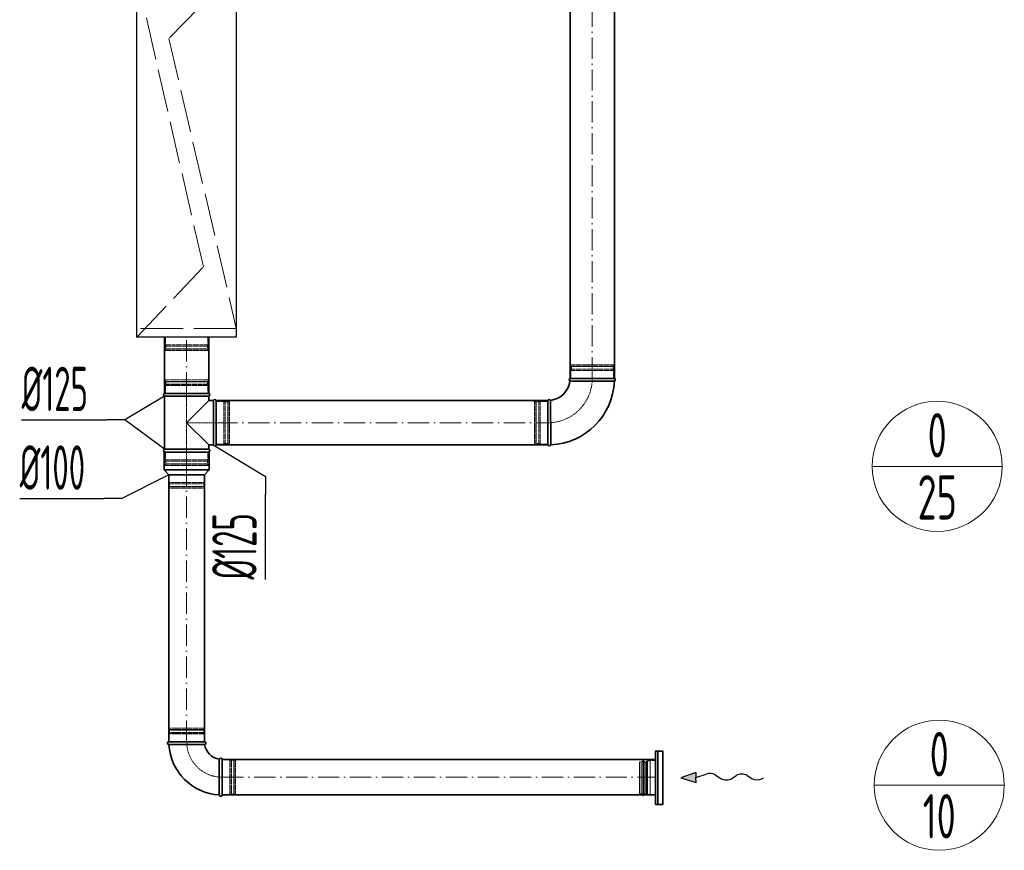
# Model space of a CAD drawing. Header units: millimetres. Extents: x 8221 to 89444, y -105166 to -5578.
# Tile 5 of 118: x 32643 to 35418, y -104946 to -102606. Entities that reach past the tile are written whole.
import ezdxf
from ezdxf.enums import TextEntityAlignment as Align

# ---------------------------------------------------------------- set-up
doc = ezdxf.new("R2010")
doc.units = ezdxf.units.MM
for name, pattern in [('ACAD_ISO02W100', [15, 12, -3]), ('ACAD_ISO10W100', [18, 12, -3, 0, -3]), ('phl_thick', [0])]:
    doc.linetypes.add(name, pattern=pattern)
for name, color, linetype, lineweight in [('VZT_05 ETA (ODVOD) - OBRYS', 6, 'Continuous', 35), ('VZT_06 ETA (ODVOD) - OSA', 6, 'ACAD_ISO10W100', 5), ('VZT_21 ZAŘÍZENÍ - OBRYS', 1, 'Continuous', 30), ('VZT_22 ZAŘÍZENÍ - DETAIL', 8, 'Continuous', 5), ('VZT_30 DISTRIBUČNÍ PRVKY - OBRYS', 1, 'Continuous', 35), ('VZT_50 POPIS - OBECNE', 7, 'Continuous', 13), ('VZT_52 POPIS - DISTRIBUCE', 7, 'Continuous', 5), ('VZT_60_KOTY - DIMENZE', 7, 'Continuous', 5)]:
    doc.layers.add(name, color=color, linetype=linetype, lineweight=lineweight)
doc.layers.add('VZT_07 ETA (ODVOD) - NETISK', color=8, linetype='ACAD_ISO02W100', lineweight=5, plot=False)
doc.styles.add('EVORA_125', font='isocp.shx', dxfattribs={"width": 0.6, "height": 125})
doc.styles.add('JS', font='isocp.shx', dxfattribs={"width": 0.6, "height": 125})

msp = doc.modelspace()

# ---------------------------------------------------------------- linework, layer by layer
at = {"color": 8, "lineweight": 5}
for points in [[(34400.5, -104689.8), (34399.1, -104695.5, 0.060863), (34399, -104696.2), (34399, -104741.9)], [(34400.5, -104689.8), (34401.9, -104695.7, -0.058981), (34402, -104696.4), (34402, -104741.9)], [(34420.4, -104694.4), (34412.5, -104694.4, 0.291473), (34410.1, -104696, 0.291473)], [(34400.5, -104794), (34399.1, -104788.3, -0.060863), (34399, -104787.7), (34399, -104741.9)], [(34400.5, -104794), (34401.9, -104788.1, 0.058981), (34402, -104787.5), (34402, -104741.9)], [(34420.4, -104789.4), (34412.5, -104789.4, -0.291473), (34410.1, -104787.9, -0.291473)]]:
    msp.add_lwpolyline(points, format="xyb", dxfattribs=at)
for points in [[(34394.3, -104698.2), (34390.4, -104696.8), (34390.4, -104741.9)], [(34394.5, -104697.2), (34394.5, -104741.9)], [(34406.2, -104698), (34406.2, -104741.9)], [(34409.8, -104696.4), (34409.8, -104741.9)], [(34412.5, -104694.4), (34412.5, -104741.9)], [(34435.4, -104693.4), (34420.4, -104693.4), (34420.4, -104790.4), (34435.4, -104790.4)], [(34435.4, -104693.4), (34435.4, -104790.4)], [(34394.3, -104785.6), (34390.4, -104787.1), (34390.4, -104741.9)], [(34394.5, -104786.6), (34394.5, -104741.9)], [(34406.2, -104785.8), (34406.2, -104741.9)], [(34409.8, -104787.5), (34409.8, -104741.9)], [(34412.5, -104789.4), (34412.5, -104741.9)]]:
    msp.add_lwpolyline(points, dxfattribs=at)
for centre, radius, start, end in [((34399.8, -104706.3), 10.5, 52.1622, 120.2824), ((34406.6, -104694.2), 3.88, 263.3265, 332.5007), ((34399.8, -104777.6), 10.5, 239.7176, 307.8378), ((34406.6, -104789.7), 3.88, 27.4993, 96.6735)]:
    msp.add_arc(centre, radius, start, end, dxfattribs=at)
at = {"layer": 'VZT_05 ETA (ODVOD) - OBRYS'}
for p, q in [((34319.4, -103616.4), (34194.4, -103616.4)), ((33051, -103658.9), (33176, -103658.9)), ((33176, -103666.5), (33051, -103666.5)), ((33051, -103816.2), (33051, -103666.5)), ((33113.5, -103741.4), (33176, -103678.9)), ((33176, -103678.9), (33176, -103666.5)), ((33188.8, -103678.9), (33176, -103678.9)), ((33188.8, -103678.9), (33188.8, -103803.9)), ((33196.5, -103678.9), (33196.5, -103803.9)), ((34131.9, -103678.9), (34131.9, -103803.9)), ((33176, -103803.9), (33113.5, -103741.4)), ((33050, -103823.9), (33177, -103823.9)), ((33050, -103823.9), (33050, -103874.4)), ((33176, -103816.2), (33051, -103816.2)), ((33176, -103823.9), (33051, -103823.9)), ((33188.8, -103803.9), (33176, -103803.9)), ((33176, -103816.2), (33176, -103803.9)), ((33177, -103823.9), (33177, -103874.4)), ((33050, -103874.4), (33177, -103874.4)), ((33063.5, -103887.9), (33050, -103874.4)), ((33163.5, -103887.9), (33177, -103874.4)), ((33063.5, -103887.9), (33163.5, -103887.9)), ((33163.5, -104640.4), (33063.5, -104640.4)), ((33063.5, -104648.4), (33113.7, -104648.4)), ((33213.5, -104790.4), (33213.5, -104690.4)), ((33205.5, -104790.4), (33205.5, -104740.3))]:
    msp.add_line(p, q, dxfattribs=at)
for points in [[(34194.4, -102038.5), (34194.4, -103616.4)], [(34319.4, -102038.5), (34319.4, -103616.4)], [(33051, -103499.9), (33051, -103658.9)], [(33176, -103499.9), (33176, -103658.9)], [(34131.9, -103678.9), (33196.5, -103678.9)], [(34131.9, -103803.9), (33196.5, -103803.9)], [(33063.5, -103887.9), (33063.5, -104640.4)], [(33163.5, -103887.9), (33163.5, -104640.4)], [(34435.4, -104690.4), (33213.5, -104690.4)], [(34435.4, -104790.4), (33213.5, -104790.4)]]:
    msp.add_lwpolyline(points, dxfattribs=at)
for centre, radius, start, end in [((34131.9, -103616.4), 62.5, 276.8302, 353.1698), ((34131.9, -103616.4), 187.5, 272.3607, 357.6393), ((34196.1, -103620.2), 4.17, 113.4678, 239.7019), ((34317.7, -103620.2), 4.17, 291.1072, 66.5322), ((33052.7, -103662.7), 4.17, 113.4678, 246.5322), ((33174.3, -103662.7), 4.17, 293.4678, 66.5322), ((33192.7, -103680.5), 4.17, 23.4678, 156.5322), ((34135.7, -103680.5), 4.17, 30.2981, 156.5322), ((33052.7, -103820), 4.17, 113.4678, 246.5322), ((33174.3, -103820), 4.17, 293.4678, 66.5322), ((33192.7, -103802.2), 4.17, 203.4678, 336.5322), ((34135.7, -103802.2), 4.17, 203.4678, 338.8928), ((33063.5, -104644.4), 4, 90, 270), ((33213.5, -104640.4), 150, 183.0572, 266.9428), ((33163.5, -104644.4), 4, 279.1478, 90), ((33213.5, -104640.4), 50, 189.1478, 260.8522), ((33209.5, -104690.4), 4, 0, 170.8522), ((33209.5, -104790.4), 4, 180, 0)]:
    msp.add_arc(centre, radius, start, end, dxfattribs=at)
for points, knots in [([(34194, -103623.8), (34194, -103623.8), (34194, -103623.8), (34194.3, -103623.8), (34194.7, -103623.8), (34195.7, -103623.8), (34196.5, -103623.8), (34199.6, -103623.8), (34202.8, -103623.9), (34211.7, -103623.9), (34217.9, -103623.9), (34232, -103624), (34239.8, -103624), (34256, -103624), (34264.3, -103624), (34280.1, -103624.1), (34287.6, -103624.1), (34300.8, -103624.1), (34306.4, -103624.1), (34313.3, -103624.1), (34315.5, -103624.1), (34318.5, -103624.1), (34319.2, -103624.1), (34319.2, -103624.1)], [197.067977, 197.067977, 197.067977, 197.067977, 201.792196, 201.792196, 209.190204, 209.190204, 218.040239, 218.040239, 237.760854, 237.760854, 262.206108, 262.206108, 286.831239, 286.831239, 311.323072, 311.323072, 335.946087, 335.946087, 360.704397, 360.704397, 377.088273, 377.088273, 394.105327, 394.105327, 394.105327, 394.105327]), ([(34139.3, -103678.4), (34139.3, -103678.4), (34139.4, -103680), (34139.4, -103686.1), (34139.4, -103690.6), (34139.5, -103702), (34139.5, -103708.8), (34139.5, -103723.8), (34139.6, -103731.9), (34139.6, -103748.3), (34139.6, -103756.4), (34139.6, -103771.6), (34139.6, -103778.5), (34139.6, -103790.3), (34139.6, -103795), (34139.6, -103801.6), (34139.6, -103803.5), (34139.6, -103803.7), (34139.6, -103803.7), (34139.6, -103803.7)], [0, 0, 0, 0, 24.235852, 24.235852, 48.531845, 48.531845, 73.024415, 73.024415, 97.570898, 97.570898, 122.078339, 122.078339, 146.53579, 146.53579, 170.957495, 170.957495, 195.359468, 195.359468, 197.168246, 197.168246, 197.168246, 197.168246]), ([(33164.1, -104648.4), (33164.1, -104648.4), (33163, -104648.4), (33158.5, -104648.4), (33155.1, -104648.4), (33146.2, -104648.4), (33140.8, -104648.4), (33128.9, -104648.4), (33122.4, -104648.4), (33115.1, -104648.4), (33114.4, -104648.4), (33113.7, -104648.4)], [157.874915, 157.874915, 157.874915, 157.874915, 176.103874, 176.103874, 195.460379, 195.460379, 215.101284, 215.101284, 234.82164, 234.82164, 237.034743, 237.034743, 237.034743, 237.034743]), ([(33205.5, -104740.3), (33205.5, -104733.9), (33205.5, -104727.6), (33205.5, -104715.5), (33205.5, -104710), (33205.5, -104700.5), (33205.5, -104696.6), (33205.5, -104691.4), (33205.5, -104689.9), (33205.5, -104689.8), (33205.5, -104689.8), (33205.5, -104689.8)], [78.71119, 78.71119, 78.71119, 78.71119, 97.804615, 97.804615, 117.523893, 117.523893, 137.264303, 137.264303, 156.831737, 156.831737, 157.874915, 157.874915, 157.874915, 157.874915])]:
    msp.add_open_spline(points, degree=3, knots=knots, dxfattribs=at)
at = {"layer": 'VZT_06 ETA (ODVOD) - OSA', "ltscale": 5}
for points in [[(34256.9, -103616.4), (34256.9, -102038.5)], [(33113.5, -103658.9), (33113.5, -103499.9)], [(33196.5, -103741.4), (34131.9, -103741.4)], [(33113.5, -104640.4), (33113.5, -103887.9)], [(33213.5, -104740.4), (34435.4, -104740.4)]]:
    msp.add_lwpolyline(points, dxfattribs=at)
at = {"layer": 'VZT_06 ETA (ODVOD) - OSA', "ltscale": 0.3}
for points in [[(34131.9, -103741.4), (34131.9, -103741.4, 0.414214), (34256.9, -103616.4), (34256.9, -103616.4)], [(33113.5, -104640.4), (33113.5, -104640.4, 0.414214), (33213.5, -104740.4), (33213.5, -104740.4)]]:
    msp.add_lwpolyline(points, format="xyb", dxfattribs=at)
for points in [[(33196.5, -103741.4), (33113.5, -103741.4)], [(33113.5, -103823.9), (33113.5, -103887.9)]]:
    msp.add_lwpolyline(points, dxfattribs=at)
at = {"layer": 'VZT_07 ETA (ODVOD) - NETISK', "ltscale": 0.4}
for p, q in [((33052.5, -103525.4), (33174.5, -103525.4)), ((33052.5, -103525.4), (33052.5, -103525.9)), ((33053.5, -103499.9), (33053.5, -103521.9)), ((33053.5, -103521.9), (33173.5, -103521.9)), ((33054.5, -103521.9), (33054.5, -103525.4)), ((33172.5, -103521.9), (33172.5, -103525.4)), ((33173.5, -103499.9), (33173.5, -103521.9)), ((33174.5, -103525.4), (33174.5, -103525.9)), ((33052.5, -103525.9), (33174.5, -103525.9)), ((33052.5, -103532.9), (33174.5, -103532.9)), ((33052.5, -103532.9), (33052.5, -103533.4)), ((33052.5, -103533.4), (33174.5, -103533.4)), ((33053.5, -103533.9), (33173.5, -103533.9)), ((33053.5, -103533.9), (33053.5, -103537.9)), ((33053.5, -103537.9), (33173.5, -103537.9)), ((33054.5, -103525.9), (33054.5, -103532.9)), ((33054.5, -103533.4), (33054.5, -103533.9)), ((33172.5, -103525.9), (33172.5, -103532.9)), ((33172.5, -103533.4), (33172.5, -103533.9)), ((33173.5, -103533.9), (33173.5, -103537.9)), ((33174.5, -103532.9), (33174.5, -103533.4)), ((34316.9, -103578.4), (34196.9, -103578.4)), ((34196.9, -103582.4), (34196.9, -103578.4)), ((34316.9, -103582.4), (34316.9, -103578.4)), ((34317.9, -103582.9), (34195.9, -103582.9)), ((34195.9, -103583.4), (34195.9, -103582.9)), ((34317.9, -103583.4), (34195.9, -103583.4)), ((34317.9, -103590.4), (34195.9, -103590.4)), ((34195.9, -103590.9), (34195.9, -103590.4)), ((34317.9, -103590.9), (34195.9, -103590.9)), ((34316.9, -103582.4), (34196.9, -103582.4)), ((34316.9, -103594.4), (34196.9, -103594.4)), ((34196.9, -103616.4), (34196.9, -103594.4)), ((34197.9, -103582.9), (34197.9, -103582.4)), ((34197.9, -103590.4), (34197.9, -103583.4)), ((34197.9, -103594.4), (34197.9, -103590.9)), ((34315.9, -103582.9), (34315.9, -103582.4)), ((34315.9, -103590.4), (34315.9, -103583.4)), ((34315.9, -103594.4), (34315.9, -103590.9)), ((34316.9, -103616.4), (34316.9, -103594.4)), ((34317.9, -103583.4), (34317.9, -103582.9)), ((34317.9, -103590.9), (34317.9, -103590.4)), ((33174.5, -103625.4), (33052.5, -103625.4)), ((33052.5, -103625.4), (33052.5, -103625.9)), ((33174.5, -103625.9), (33052.5, -103625.9)), ((33174.5, -103632.9), (33052.5, -103632.9)), ((33052.5, -103632.9), (33052.5, -103633.4)), ((33174.5, -103633.4), (33052.5, -103633.4)), ((33173.5, -103620.9), (33053.5, -103620.9)), ((33053.5, -103620.9), (33053.5, -103624.9)), ((33173.5, -103624.9), (33053.5, -103624.9)), ((33054.5, -103624.9), (33054.5, -103625.4)), ((33054.5, -103625.9), (33054.5, -103632.9)), ((33054.5, -103633.4), (33054.5, -103636.9)), ((33172.5, -103624.9), (33172.5, -103625.4)), ((33172.5, -103625.9), (33172.5, -103632.9)), ((33172.5, -103633.4), (33172.5, -103636.9)), ((33173.5, -103620.9), (33173.5, -103624.9)), ((33174.5, -103625.4), (33174.5, -103625.9)), ((33174.5, -103632.9), (33174.5, -103633.4)), ((33173.5, -103636.9), (33053.5, -103636.9)), ((33053.5, -103636.9), (33053.5, -103658.9)), ((33173.5, -103636.9), (33173.5, -103658.9)), ((33196.5, -103681.4), (33218.5, -103681.4)), ((33218.5, -103681.4), (33218.5, -103801.4)), ((33218.5, -103682.4), (33222, -103682.4)), ((33222, -103680.4), (33222, -103802.4)), ((33222, -103680.4), (33222.5, -103680.4)), ((33222.5, -103680.4), (33222.5, -103802.4)), ((33222.5, -103682.4), (33229.5, -103682.4)), ((33229.5, -103680.4), (33229.5, -103802.4)), ((33229.5, -103680.4), (33230, -103680.4)), ((33230, -103680.4), (33230, -103802.4)), ((33230, -103682.4), (33230.5, -103682.4)), ((33230.5, -103681.4), (33230.5, -103801.4)), ((33230.5, -103681.4), (33234.5, -103681.4)), ((33234.5, -103681.4), (33234.5, -103801.4)), ((34093.9, -103681.4), (34093.9, -103801.4)), ((34097.9, -103681.4), (34093.9, -103681.4)), ((34097.9, -103681.4), (34097.9, -103801.4)), ((34098.4, -103682.4), (34097.9, -103682.4)), ((34098.4, -103680.4), (34098.4, -103802.4)), ((34098.9, -103680.4), (34098.4, -103680.4)), ((34098.9, -103680.4), (34098.9, -103802.4)), ((34105.9, -103682.4), (34098.9, -103682.4)), ((34105.9, -103680.4), (34105.9, -103802.4)), ((34106.4, -103680.4), (34105.9, -103680.4)), ((34106.4, -103680.4), (34106.4, -103802.4)), ((34109.9, -103682.4), (34106.4, -103682.4)), ((34109.9, -103681.4), (34109.9, -103801.4)), ((34131.9, -103681.4), (34109.9, -103681.4)), ((33196.5, -103801.4), (33218.5, -103801.4)), ((33218.5, -103800.4), (33222, -103800.4)), ((33222, -103802.4), (33222.5, -103802.4)), ((33222.5, -103800.4), (33229.5, -103800.4)), ((33229.5, -103802.4), (33230, -103802.4)), ((33230, -103800.4), (33230.5, -103800.4)), ((33230.5, -103801.4), (33234.5, -103801.4)), ((34097.9, -103801.4), (34093.9, -103801.4)), ((34098.4, -103800.4), (34097.9, -103800.4)), ((34098.9, -103802.4), (34098.4, -103802.4)), ((34105.9, -103800.4), (34098.9, -103800.4)), ((34106.4, -103802.4), (34105.9, -103802.4)), ((34109.9, -103800.4), (34106.4, -103800.4)), ((34131.9, -103801.4), (34109.9, -103801.4)), ((33053.5, -103823.9), (33053.5, -103845.9)), ((33173.5, -103823.9), (33173.5, -103845.9)), ((33174.5, -103849.4), (33052.5, -103849.4)), ((33052.5, -103849.4), (33052.5, -103849.9)), ((33174.5, -103849.9), (33052.5, -103849.9)), ((33174.5, -103856.9), (33052.5, -103856.9)), ((33052.5, -103856.9), (33052.5, -103857.4)), ((33174.5, -103857.4), (33052.5, -103857.4)), ((33173.5, -103845.9), (33053.5, -103845.9)), ((33173.5, -103857.9), (33053.5, -103857.9)), ((33053.5, -103857.9), (33053.5, -103861.9)), ((33054.5, -103845.9), (33054.5, -103849.4)), ((33054.5, -103849.9), (33054.5, -103856.9)), ((33054.5, -103857.4), (33054.5, -103857.9)), ((33172.5, -103845.9), (33172.5, -103849.4)), ((33172.5, -103849.9), (33172.5, -103856.9)), ((33172.5, -103857.4), (33172.5, -103857.9)), ((33173.5, -103857.9), (33173.5, -103861.9)), ((33174.5, -103849.4), (33174.5, -103849.9)), ((33174.5, -103856.9), (33174.5, -103857.4)), ((33173.5, -103861.9), (33053.5, -103861.9)), ((33163.5, -103913.4), (33063.5, -103913.4)), ((33063.5, -103913.9), (33063.5, -103913.4)), ((33163.5, -103913.9), (33063.5, -103913.9)), ((33064.5, -103909.9), (33064.5, -103887.9)), ((33162.5, -103909.9), (33064.5, -103909.9)), ((33065.5, -103913.4), (33065.5, -103909.9)), ((33065.5, -103920.9), (33065.5, -103913.9)), ((33161.5, -103913.4), (33161.5, -103909.9)), ((33161.5, -103920.9), (33161.5, -103913.9)), ((33162.5, -103909.9), (33162.5, -103887.9)), ((33163.5, -103913.9), (33163.5, -103913.4)), ((33163.5, -103920.9), (33063.5, -103920.9)), ((33063.5, -103921.4), (33063.5, -103920.9)), ((33163.5, -103921.4), (33063.5, -103921.4)), ((33162.5, -103921.9), (33064.5, -103921.9)), ((33064.5, -103925.9), (33064.5, -103921.9)), ((33162.5, -103925.9), (33064.5, -103925.9)), ((33065.5, -103921.9), (33065.5, -103921.4)), ((33161.5, -103921.9), (33161.5, -103921.4)), ((33162.5, -103925.9), (33162.5, -103921.9)), ((33163.5, -103921.4), (33163.5, -103920.9)), ((33063.5, -104606.9), (33163.5, -104606.9)), ((33063.5, -104606.9), (33063.5, -104607.4)), ((33063.5, -104607.4), (33163.5, -104607.4)), ((33064.5, -104602.4), (33162.5, -104602.4)), ((33064.5, -104602.4), (33064.5, -104606.4)), ((33064.5, -104606.4), (33162.5, -104606.4)), ((33065.5, -104606.4), (33065.5, -104606.9)), ((33065.5, -104607.4), (33065.5, -104614.4)), ((33161.5, -104606.4), (33161.5, -104606.9)), ((33161.5, -104607.4), (33161.5, -104614.4)), ((33162.5, -104602.4), (33162.5, -104606.4)), ((33163.5, -104606.9), (33163.5, -104607.4)), ((33063.5, -104614.4), (33163.5, -104614.4)), ((33063.5, -104614.4), (33063.5, -104614.9)), ((33063.5, -104614.9), (33163.5, -104614.9)), ((33064.5, -104618.4), (33162.5, -104618.4)), ((33064.5, -104618.4), (33064.5, -104640.4)), ((33065.5, -104614.9), (33065.5, -104618.4)), ((33161.5, -104614.9), (33161.5, -104618.4)), ((33162.5, -104618.4), (33162.5, -104640.4)), ((33163.5, -104614.4), (33163.5, -104614.9)), ((33239, -104790.4), (33239, -104690.4)), ((33239, -104690.4), (33239.5, -104690.4)), ((33239.5, -104790.4), (33239.5, -104690.4)), ((33246.5, -104790.4), (33246.5, -104690.4)), ((33246.5, -104690.4), (33247, -104690.4)), ((33247, -104790.4), (33247, -104690.4)), ((33213.5, -104691.4), (33235.5, -104691.4)), ((33235.5, -104789.4), (33235.5, -104691.4)), ((33235.5, -104692.4), (33239, -104692.4)), ((33239.5, -104692.4), (33246.5, -104692.4)), ((33247, -104692.4), (33247.5, -104692.4)), ((33247.5, -104789.4), (33247.5, -104691.4)), ((33247.5, -104691.4), (33251.5, -104691.4)), ((33251.5, -104789.4), (33251.5, -104691.4)), ((33213.5, -104789.4), (33235.5, -104789.4)), ((33235.5, -104788.4), (33239, -104788.4)), ((33239, -104790.4), (33239.5, -104790.4)), ((33239.5, -104788.4), (33246.5, -104788.4)), ((33246.5, -104790.4), (33247, -104790.4)), ((33247, -104788.4), (33247.5, -104788.4)), ((33247.5, -104789.4), (33251.5, -104789.4))]:
    msp.add_line(p, q, dxfattribs=at)
msp.add_lwpolyline([(33113.5, -103823.9), (33113.5, -103658.9)], dxfattribs=at)
at = {"layer": 'VZT_21 ZAŘÍZENÍ - OBRYS'}
msp.add_lwpolyline([(32973.5, -103499.9), (32973.5, -101999.9), (33253.5, -101999.9), (33253.5, -103499.9)], close=True, dxfattribs=at)
at = {"layer": 'VZT_22 ZAŘÍZENÍ - DETAIL', "linetype": 'ACAD_ISO02W100', "lineweight": 5, "ltscale": 10}
for points in [[(33253.5, -102463.7), (33063.4, -102658.4), (33253.5, -103476)], [(32973.5, -103499.9), (33160.7, -103302.5), (32973.5, -102484.3)], [(33253.5, -103476), (32973.5, -103476)]]:
    msp.add_lwpolyline(points, dxfattribs=at)
at = {"layer": 'VZT_30 DISTRIBUČNÍ PRVKY - OBRYS'}
msp.add_lwpolyline([(34455.4, -104666.9), (34455.4, -104816.9), (34435.4, -104816.9), (34435.4, -104666.9)], close=True, dxfattribs=at)
msp.add_lwpolyline([(34442.1, -104816.9), (34442.1, -104666.9)], dxfattribs=at)
at = {"layer": 'VZT_50 POPIS - OBECNE', "color": 0, "lineweight": -2}
for p, q in [((34548.9, -104727.4), (34506.1, -104741.9)), ((34506.1, -104741.9), (34549.3, -104755.3)), ((34548.9, -104727.4), (34549.1, -104741.3)), ((34549.1, -104741.3), (34577.7, -104731.6)), ((34549.3, -104755.3), (34549.1, -104741.3)), ((34603.2, -104733.9), (34619.7, -104744.3)), ((34650.7, -104743.9), (34662.6, -104735.9)), ((34693.6, -104735.5), (34706.5, -104743.7))]:
    msp.add_line(p, q, dxfattribs=at)
at = {"layer": 'VZT_50 POPIS - OBECNE'}
msp.add_line((34736.7, -104743.8), (34739.8, -104741.9), dxfattribs=at)
at = {"layer": 'VZT_50 POPIS - OBECNE', "color": 0, "lineweight": -2}
for centre, start_param, end_param in [((34587.8, -104743.4), 3.908129, 5.191299), ((34635.1, -104734.8), 0.766537, 2.375056), ((34678.2, -104745), 3.908129, 5.516649), ((34721.9, -104734.1), 0.766537, 2.320574)]:
    msp.add_ellipse(centre, major_axis=(-21.5, -0.3), ratio=0.625, start_param=start_param, end_param=end_param, dxfattribs=at)
msp.add_solid([(34548.9, -104727.4), (34549.3, -104755.3), (34506.1, -104741.9)], dxfattribs=at)
at = {"layer": 'VZT_52 POPIS - DISTRIBUCE'}
for p, q in [((35045.8, -103864.3), (35412.6, -103864.3)), ((35051.6, -104763), (35418.3, -104763))]:
    msp.add_line(p, q, dxfattribs=at)
for centre in [(35229.2, -103864.3), (35235, -104763)]:
    msp.add_circle(centre, 183.4, dxfattribs=at)
at = {"layer": 'VZT_60_KOTY - DIMENZE', "linetype": 'ByBlock', "lineweight": -2}
for p, q in [((32938.9, -103733.7), (32888.9, -103733.7)), ((33335.7, -103892.7), (33335.7, -103942.7)), ((32930.4, -103955.2), (32880.4, -103955.2))]:
    msp.add_line(p, q, dxfattribs=at)
for points in [[(33051, -103666.5), (32938.9, -103733.7)], [(32648.3, -103733.7), (32888.9, -103733.7)], [(33051, -103816.2), (32938.9, -103733.7)], [(32938.9, -103733.7), (32938.9, -103733.7)], [(33192.7, -103806.4), (33335.7, -103892.7)], [(33063.5, -103887.9), (32930.4, -103955.2)], [(32642.9, -103955.2), (32880.4, -103955.2)], [(32930.4, -103955.2), (32930.4, -103955.2)], [(32930.4, -103955.2), (32930.4, -103955.2)], [(33335.7, -104183.3), (33335.7, -103942.7)]]:
    msp.add_lwpolyline(points, dxfattribs=at)

# ---------------------------------------------------------------- texts
at = {"layer": 'VZT_52 POPIS - DISTRIBUCE', "ltscale": 50, "style": 'JS', "width": 0.7}
for s, p in [('0', (35229.2, -103776.8)), ('25', (35229.2, -103951.8)), ('0', (35235, -104675.5)), ('10', (35235, -104850.5))]:
    msp.add_text(s, height=125, dxfattribs=at).set_placement(p, align=Align.MIDDLE_CENTER)
at = {"layer": 'VZT_60_KOTY - DIMENZE', "linetype": 'phl_thick', "char_height": 125, "attachment_point": 1, "style": 'EVORA_125'}
for s, insert in [('%%C125', (32648.3, -103583.7)), ('%%C100', (32642.9, -103805.2))]:
    msp.add_mtext(s, dxfattribs=dict(at, insert=insert))
at = {"layer": 'VZT_60_KOTY - DIMENZE', "linetype": 'phl_thick', "insert": (33185.7, -104183.3), "char_height": 125, "attachment_point": 1, "rotation": 90, "style": 'EVORA_125'}
msp.add_mtext('%%C125', dxfattribs=at)

doc.saveas('drawing.dxf')
